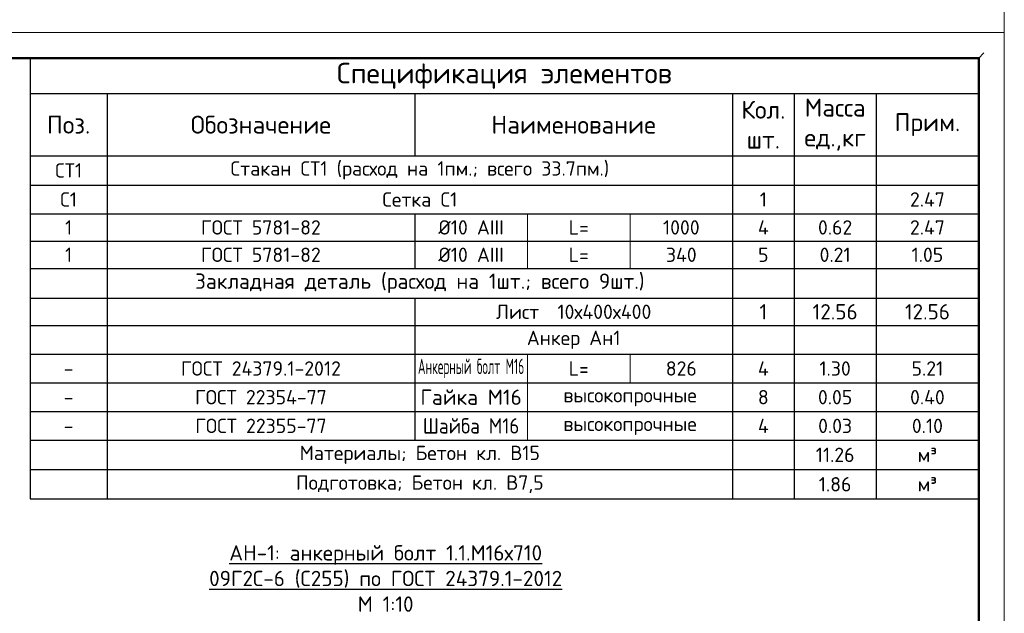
# Model space of a CAD drawing. Header units: millimetres. Extents: x 2842173 to 10151342, y -218675 to 375325.
# Tile 36 of 107: x 2951280 to 2970485, y 7585 to 19175. Entities that reach past the tile are written whole.
import ezdxf

# ---------------------------------------------------------------- set-up
doc = ezdxf.new("R2010")
doc.units = ezdxf.units.MM
doc.layers.get('Defpoints').update_dxf_attribs({"color": 255})
doc.layers.add('CS_UNPLOTTED', color=171, linetype='Continuous', plot=False)
doc.styles.add('ICOCPEUR', font='isocpeur.ttf')
doc.styles.add('ISO', font='times.ttf')
doc.styles.add('ГОСТ300', font='isocpeur.ttf')

# ---------------------------------------------------------------- blocks, each defined once
blk = doc.blocks.new('*U20')
at = {"lineweight": 9}
for p, q in [((-20, 292), (400, 292)), ((400, 292), (400, -5)), ((400, -5), (-20, -5))]:
    blk.add_line(p, q, dxfattribs=at)
at = {"lineweight": 50}
for p, q in [((0, 287), (395, 287)), ((395, 287), (395, 0))]:
    blk.add_line(p, q, dxfattribs=at)
at = {"layer": 'CS_UNPLOTTED'}
blk.add_line((396, 288), (395, 287), dxfattribs=at)
blk = doc.blocks.new('*T241')
at = {"color": 0, "linetype": 'ByBlock', "lineweight": -2, "transparency": 16777216}
for p, q in [((0, 0), (18500, 0)), ((0, 0), (0, -8606)), ((18500, 0), (18500, -8606)), ((0, -693), (18500, -693)), ((1500, -693), (1500, -8606)), ((7500, -693), (7500, -1906)), ((13700, -693), (13700, -1906)), ((14900, -693), (14900, -2480)), ((16500, -693), (16500, -2480)), ((0, -1906), (18500, -1906)), ((0, -2480), (18500, -2480)), ((0, -3040), (18500, -3040)), ((14900, -3040), (14900, -8606)), ((16500, -3040), (16500, -8606)), ((0, -3573), (18500, -3573)), ((0, -4106), (18500, -4106)), ((0, -4686), (18500, -4686)), ((13700, -4686), (13700, -5220)), ((0, -5220), (18500, -5220)), ((0, -5780), (18500, -5780)), ((0, -6340), (18500, -6340)), ((0, -6900), (18500, -6900)), ((0, -7460), (18500, -7460)), ((0, -8033), (18500, -8033)), ((0, -8606), (18500, -8606))]:
    blk.add_line(p, q, dxfattribs=at)
at = {"color": 0, "lineweight": -2, "transparency": 16777216}
for p, q in [((13700, -1906), (13700, -4686)), ((14900, -2480), (14900, -3040)), ((16500, -2480), (16500, -3040)), ((7500, -3040), (7500, -4106)), ((7500, -4686), (7500, -7460)), ((13700, -5220), (13700, -8606))]:
    blk.add_line(p, q, dxfattribs=at)
at = {"layer": 'Defpoints', "color": 8, "linetype": 'ByBlock', "lineweight": 0, "transparency": 16777216}
for p, q in [((9700, -3040), (9700, -4106)), ((11700, -3040), (11700, -4106)), ((9700, -5780), (9700, -7460)), ((11700, -5780), (11700, -6340))]:
    blk.add_line(p, q, dxfattribs=at)
at = {"color": 0, "linetype": 'ByBlock', "lineweight": 9, "transparency": 16777216, "attachment_point": 5}
for s, insert, char_height, width, style in [('Спецификация элементов ', (9250, -347), 400, 18340, 'ГОСТ300'), ('Кол. шт.', (14300, -1300), 350, 1040, 'ГОСТ300'), ('Масса ед.,кг', (15700, -1300), 350, 1440, 'ГОСТ300'), ('Поз.', (750, -1300), 350, 1340, 'ГОСТ300'), ('Обозначение', (4500, -1300), 350, 5840, 'ГОСТ300'), ('Наименование', (10600, -1300), 350, 6040, 'ГОСТ300'), ('Прим.', (17500, -1300), 350, 1840, 'ГОСТ300'), ('{\\C7;СТ1}', (750, -2193), 280, 1340, 'ГОСТ300'), ('{\\C7;Стакан СТ1 (расход на 1}пм.;{\\C7; всего 33.7}пм{\\C7;.)\\C256; \\C7; }', (7600, -2193), 280, 12040, 'ГОСТ300'), ('{\\C256;С1}', (750, -2760), 280, 1340, 'ГОСТ300'), ('{\\C256;Сетка С1 }', (7600, -2760), 280, 12040, 'ГОСТ300'), ('1', (14300, -2760), 280, 1040, 'ГОСТ300'), ('2.47', (17500, -2760), 280, 1840, 'ГОСТ300'), ('1', (750, -3306), 280, 1340, 'ГОСТ300'), ('ГОСТ 5781-82', (4500, -3306), 280, 5840, 'ГОСТ300'), ('%%C10 AIII', (8600, -3306), 280, 2040, 'ГОСТ300'), ('L=', (10700, -3306), 280, 1840, 'ГОСТ300'), ('1000', (12700, -3306), 280, 1840, 'ГОСТ300'), ('4', (14300, -3306), 280, 1040, 'ГОСТ300'), ('0.62', (15700, -3306), 280, 1440, 'ГОСТ300'), ('2.47', (17500, -3306), 280, 1840, 'ГОСТ300'), ('1', (750, -3840), 280, 1340, 'ГОСТ300'), ('ГОСТ 5781-82', (4500, -3840), 280, 5840, 'ГОСТ300'), ('%%C10 AIII', (8600, -3840), 280, 2040, 'ГОСТ300'), ('L=', (10700, -3840), 280, 1840, 'ГОСТ300'), ('340', (12700, -3840), 280, 1840, 'ГОСТ300'), ('5', (14300, -3840), 280, 1040, 'ГОСТ300'), ('0.21', (15700, -3840), 280, 1440, 'ГОСТ300'), ('1.05', (17500, -3840), 280, 1840, 'ГОСТ300'), ('{\\fISOCPEUR|b0|i0|c204|p34;\\C256;Закладная деталь\\fISOCPEUR|b0|i0|c0|p34; \\fISOCPEUR|b0|i0|c204|p34;\\C7;(расход на 1\\C0;шт.;\\C7; всего \\fISOCPEUR|b0|i0|c0|p34;9\\fISOCPEUR|b0|i0|c204|p34;\\C0;шт\\C7;.)\\C256; }', (7600, -4396), 300, 12040, 'ISO'), ('Лист  10х400х400', (10600, -4953), 280, 6040, 'ГОСТ300'), ('1', (14300, -4953), 300, 1188, 'ICOCPEUR'), ('12.56', (15700, -4953), 300, 1588, 'ICOCPEUR'), ('12.56', (17500, -4953), 300, 1988, 'ICOCPEUR'), ('Анкер Ан1', (10600, -5500), 280, 6040, 'ГОСТ300'), ('{\\W0.55;Анкерный болт М16}', (8600, -6060), 300, 2040, 'ГОСТ300'), ('ГОСТ 24379.1-2012', (4500, -6060), 280, 5970, 'ГОСТ300'), ('L=', (10700, -6060), 280, 1840, 'ГОСТ300'), ('826', (12700, -6060), 280, 1840, 'ГОСТ300'), ('4', (14300, -6060), 280, 1040, 'ГОСТ300'), ('1.30', (15700, -6060), 280, 1440, 'ГОСТ300'), ('5.21', (17500, -6060), 280, 1840, 'ГОСТ300'), ('-', (750, -6060), 280, 1340, 'ГОСТ300'), ('Гайка М16', (8600, -6620), 300, 2040, 'ГОСТ300'), ('ГОСТ 22354-77 ', (4500, -6620), 280, 5840, 'ГОСТ300'), ('высокопрочные ', (11700, -6620), 280, 3840, 'ГОСТ300'), ('8', (14300, -6620), 280, 1040, 'ГОСТ300'), ('0.05', (15700, -6620), 280, 1440, 'ГОСТ300'), ('0.40', (17500, -6620), 280, 1840, 'ГОСТ300'), ('-', (750, -6620), 280, 1340, 'ГОСТ300'), ('ГОСТ 22355-77 ', (4500, -7180), 280, 5840, 'ГОСТ300'), ('{\\W0.9;Шайба М16}', (8600, -7180), 300, 2040, 'ГОСТ300'), ('высокопрочные ', (11700, -7180), 280, 3840, 'ГОСТ300'), ('4', (14300, -7180), 280, 1040, 'ГОСТ300'), ('0.03', (15700, -7180), 280, 1440, 'ГОСТ300'), ('0.10', (17500, -7180), 280, 1840, 'ГОСТ300'), ('-', (750, -7180), 280, 1340, 'ГОСТ300'), ('Материалы; Бетон кл. В15', (7600, -7746), 280, 12040, 'ГОСТ300'), ('11.26', (15700, -7746), 280, 1400, 'ГОСТ300'), ('м³', (17500, -7746), 280, 1840, 'ГОСТ300'), ('Подготовка; Бетон кл. В7,5', (7600, -8320), 280, 12170, 'ГОСТ300'), ('1.86', (15700, -8320), 280, 1400, 'ГОСТ300'), ('м³', (17500, -8320), 280, 1840, 'ГОСТ300')]:
    blk.add_mtext(s, dxfattribs=dict(at, insert=insert, char_height=char_height, width=width, style=style))

msp = doc.modelspace()

# ---------------------------------------------------------------- block references
at = {"color": 0, "ltscale": 30, "xscale": 100, "yscale": 100, "zscale": 100}
for p in [(2930484.712, 19424.819), (2930484.712, -10275.181)]:
    msp.add_blockref('*U20', p, dxfattribs=at)
msp.add_blockref('*T241', (2951484.712, 18424.819))

# ---------------------------------------------------------------- texts
at = {"color": 0, "linetype": 'ByBlock', "lineweight": 25, "insert": (2958418.337, 8265.303), "char_height": 300, "width": 8016.31047, "attachment_point": 5, "style": 'ГОСТ300'}
msp.add_mtext('{\\LАН-1: анкерный болт 1.1.М16х710 \\P09Г2С-6 (С255) по ГОСТ 24379.1-2012\\P}М 1:10', dxfattribs=at)

doc.saveas('drawing.dxf')
